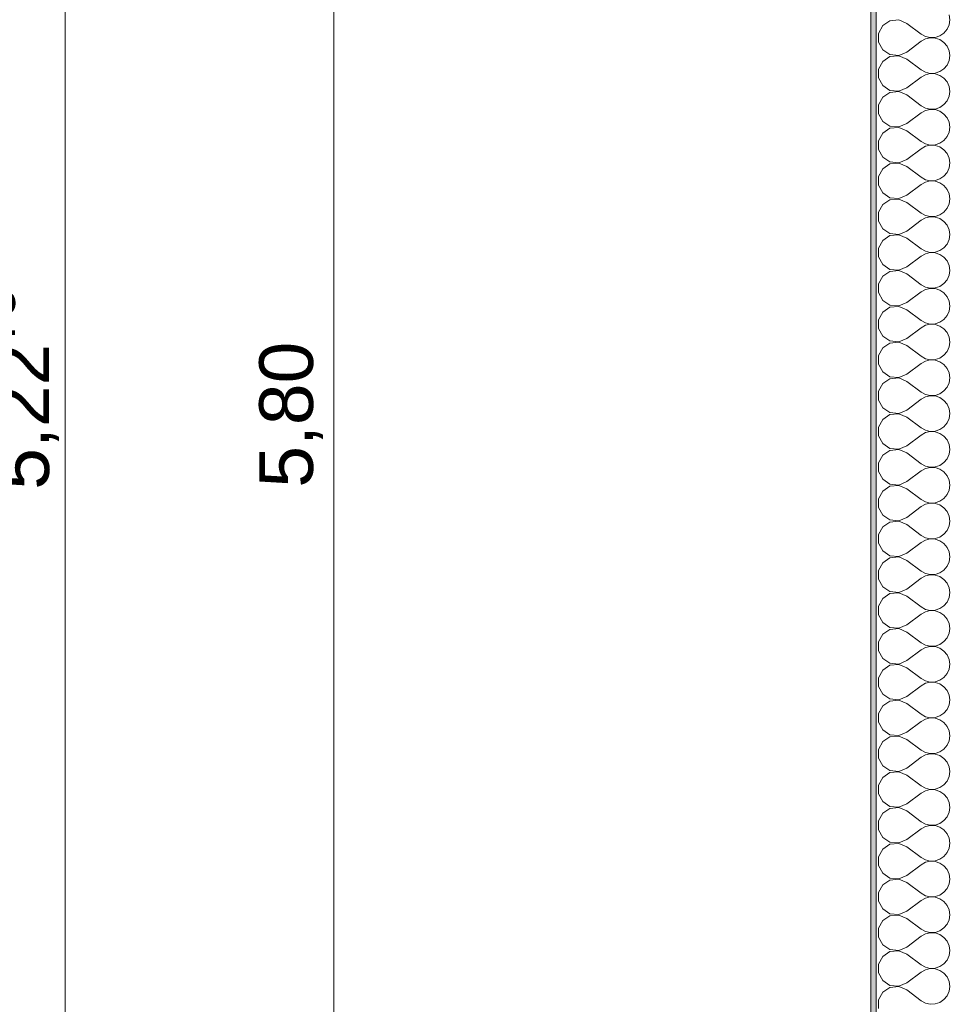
# Model space of a CAD drawing. Header units: metres. Extents: x -4 to 100, y -11 to 17.
# Tile 78 of 256: x -1.76 to -0.02, y 9.7 to 11.53. Entities that reach past the tile are written whole.
import ezdxf

# ---------------------------------------------------------------- set-up
doc = ezdxf.new("R2010")
doc.units = ezdxf.units.M
doc.header["$MEASUREMENT"] = 0
doc.layers.add('152 - Bemaßung_ Beschriftung.Ausbau', color=7, linetype='Continuous')
doc.layers.add('604 - Struktur.Wand Aussen', color=7, linetype='Continuous')
doc.styles.add('ERSTELLTER_STIL_2', font='txt')
doc.dimstyles.new('ERSTELLTER_STIL__3', dxfattribs={"dimtxt": 0.1, "dimasz": 0.0532, "dimexe": 0.18, "dimexo": 0.0625, "dimgap": 0, "dimtad": 1, "dimzin": 0, "dimdsep": 46, "dimtxsty": 'ERSTELLTER_STIL_2', "dimblk": 'ARROWHEAD_2', "dimblk1": 'ARROWHEAD_2', "dimblk2": 'ARROWHEAD_2', "dimcen": 0.09, "dimse1": 1, "dimse2": 1, "dimclrd": 7, "dimclre": 7, "dimclrt": 7, "dimazin": 0, "dimtfac": 1, "dimtdec": 4, "dimtmove": 0, "dimatfit": 3, "dimfxl": 1, "dimtolj": 1, "dimtzin": 0, "dimarcsym": 0})
doc.dimstyles.new('ERSTELLTER_STIL__4', dxfattribs={"dimtxt": 0.1, "dimasz": 0.0532, "dimexe": 0.18, "dimexo": 0.0625, "dimgap": 0, "dimtad": 1, "dimzin": 0, "dimdsep": 46, "dimtxsty": 'ERSTELLTER_STIL_2', "dimblk": 'ARROWHEAD_2', "dimblk1": 'ARROWHEAD_2', "dimblk2": 'ARROWHEAD_2', "dimcen": 0.09, "dimse1": 1, "dimse2": 1, "dimclrd": 7, "dimclre": 7, "dimclrt": 7, "dimazin": 0, "dimtfac": 1, "dimtdec": 4, "dimtmove": 2, "dimatfit": 3, "dimfxl": 1, "dimtolj": 1, "dimtzin": 0, "dimarcsym": 0})

# ---------------------------------------------------------------- blocks, each defined once
blk = doc.blocks.new('*X58')
at = {"layer": '604 - Struktur.Wand Aussen', "color": 7, "linetype": 'Continuous', "lineweight": 5}
for p, q in [((-0.1233, 11.533), (-0.1395, 11.5314)), ((-0.1083, 11.5267), (-0.1233, 11.533)), ((-0.0283, 11.5333), (-0.0296, 11.5424)), ((-0.0296, 11.5242), (-0.0283, 11.5333)), ((-0.153, 11.5224), (-0.1607, 11.5081)), ((-0.1395, 11.5314), (-0.153, 11.5224)), ((-0.1083, 11.5267), (-0.0817, 11.5067)), ((-0.0392, 11.5087), (-0.0333, 11.5158)), ((-0.0333, 11.5158), (-0.0296, 11.5242)), ((-0.1607, 11.5081), (-0.1607, 11.4919)), ((-0.0817, 11.5067), (-0.0736, 11.5022)), ((-0.0736, 11.4978), (-0.0817, 11.4933)), ((-0.0736, 11.5022), (-0.0647, 11.5001)), ((-0.0647, 11.4999), (-0.0736, 11.4978)), ((-0.0647, 11.5001), (-0.0555, 11.5006)), ((-0.0555, 11.4994), (-0.0647, 11.4999)), ((-0.0555, 11.5006), (-0.0468, 11.5035)), ((-0.0468, 11.4965), (-0.0555, 11.4994)), ((-0.0468, 11.5035), (-0.0392, 11.5087)), ((-0.0392, 11.4913), (-0.0468, 11.4965)), ((-0.1607, 11.4919), (-0.153, 11.4776)), ((-0.1083, 11.4733), (-0.0817, 11.4933)), ((-0.0333, 11.4842), (-0.0392, 11.4913)), ((-0.0296, 11.4758), (-0.0333, 11.4842)), ((-0.153, 11.4776), (-0.1395, 11.4686)), ((-0.1395, 11.4648), (-0.153, 11.4558)), ((-0.1395, 11.4686), (-0.1233, 11.467)), ((-0.1233, 11.4663), (-0.1395, 11.4648)), ((-0.1233, 11.467), (-0.1083, 11.4733)), ((-0.1083, 11.46), (-0.1233, 11.4663)), ((-0.1083, 11.46), (-0.0817, 11.44)), ((-0.0283, 11.4667), (-0.0296, 11.4758)), ((-0.0296, 11.4576), (-0.0283, 11.4667)), ((-0.153, 11.4558), (-0.1607, 11.4415)), ((-0.1607, 11.4415), (-0.1607, 11.4252)), ((-0.0468, 11.4369), (-0.0392, 11.4421)), ((-0.0392, 11.4421), (-0.0333, 11.4491)), ((-0.0333, 11.4491), (-0.0296, 11.4576)), ((-0.1607, 11.4252), (-0.153, 11.4109)), ((-0.1083, 11.4067), (-0.0817, 11.4267)), ((-0.0817, 11.44), (-0.0736, 11.4355)), ((-0.0736, 11.4311), (-0.0817, 11.4267)), ((-0.0736, 11.4355), (-0.0647, 11.4335)), ((-0.0647, 11.4332), (-0.0736, 11.4311)), ((-0.0647, 11.4335), (-0.0555, 11.4339)), ((-0.0555, 11.4328), (-0.0647, 11.4332)), ((-0.0555, 11.4339), (-0.0468, 11.4369)), ((-0.0468, 11.4298), (-0.0555, 11.4328)), ((-0.0392, 11.4246), (-0.0468, 11.4298)), ((-0.0333, 11.4175), (-0.0392, 11.4246)), ((-0.153, 11.4109), (-0.1395, 11.4019)), ((-0.1233, 11.4004), (-0.1083, 11.4067)), ((-0.0296, 11.4091), (-0.0333, 11.4175)), ((-0.0283, 11.4), (-0.0296, 11.4091)), ((-0.153, 11.3891), (-0.1607, 11.3748)), ((-0.1395, 11.3981), (-0.153, 11.3891)), ((-0.1395, 11.4019), (-0.1233, 11.4004)), ((-0.1233, 11.3996), (-0.1395, 11.3981)), ((-0.1083, 11.3933), (-0.1233, 11.3996)), ((-0.1083, 11.3933), (-0.0817, 11.3733)), ((-0.0333, 11.3825), (-0.0296, 11.3909)), ((-0.0296, 11.3909), (-0.0283, 11.4)), ((-0.1607, 11.3748), (-0.1607, 11.3585)), ((-0.0817, 11.3733), (-0.0736, 11.3689)), ((-0.0736, 11.3689), (-0.0647, 11.3668)), ((-0.0555, 11.3672), (-0.0468, 11.3702)), ((-0.0468, 11.3702), (-0.0392, 11.3754)), ((-0.0392, 11.3754), (-0.0333, 11.3825)), ((-0.1607, 11.3585), (-0.153, 11.3442)), ((-0.1083, 11.34), (-0.0817, 11.36)), ((-0.0736, 11.3645), (-0.0817, 11.36)), ((-0.0647, 11.3665), (-0.0736, 11.3645)), ((-0.0647, 11.3668), (-0.0555, 11.3672)), ((-0.0555, 11.3661), (-0.0647, 11.3665)), ((-0.0468, 11.3631), (-0.0555, 11.3661)), ((-0.0392, 11.3579), (-0.0468, 11.3631)), ((-0.0333, 11.3509), (-0.0392, 11.3579)), ((-0.0296, 11.3424), (-0.0333, 11.3509)), ((-0.153, 11.3442), (-0.1395, 11.3352)), ((-0.1395, 11.3314), (-0.153, 11.3224)), ((-0.1395, 11.3352), (-0.1233, 11.3337)), ((-0.1233, 11.333), (-0.1395, 11.3314)), ((-0.1233, 11.3337), (-0.1083, 11.34)), ((-0.1083, 11.3267), (-0.1233, 11.333)), ((-0.0283, 11.3333), (-0.0296, 11.3424)), ((-0.0296, 11.3242), (-0.0283, 11.3333)), ((-0.153, 11.3224), (-0.1607, 11.3081)), ((-0.1083, 11.3267), (-0.0817, 11.3067)), ((-0.0392, 11.3087), (-0.0333, 11.3158)), ((-0.0333, 11.3158), (-0.0296, 11.3242)), ((-0.1607, 11.3081), (-0.1607, 11.2919)), ((-0.0817, 11.3067), (-0.0736, 11.3022)), ((-0.0736, 11.2978), (-0.0817, 11.2933)), ((-0.0736, 11.3022), (-0.0647, 11.3001)), ((-0.0647, 11.2999), (-0.0736, 11.2978)), ((-0.0647, 11.3001), (-0.0555, 11.3006)), ((-0.0555, 11.2994), (-0.0647, 11.2999)), ((-0.0555, 11.3006), (-0.0468, 11.3035)), ((-0.0468, 11.2965), (-0.0555, 11.2994)), ((-0.0468, 11.3035), (-0.0392, 11.3087)), ((-0.0392, 11.2913), (-0.0468, 11.2965)), ((-0.1607, 11.2919), (-0.153, 11.2776)), ((-0.153, 11.2776), (-0.1395, 11.2686)), ((-0.1083, 11.2733), (-0.0817, 11.2933)), ((-0.0333, 11.2842), (-0.0392, 11.2913)), ((-0.0296, 11.2758), (-0.0333, 11.2842)), ((-0.1395, 11.2648), (-0.153, 11.2558)), ((-0.1395, 11.2686), (-0.1233, 11.267)), ((-0.1233, 11.2663), (-0.1395, 11.2648)), ((-0.1233, 11.267), (-0.1083, 11.2733)), ((-0.1083, 11.26), (-0.1233, 11.2663)), ((-0.1083, 11.26), (-0.0817, 11.24)), ((-0.0283, 11.2667), (-0.0296, 11.2758)), ((-0.0296, 11.2576), (-0.0283, 11.2667)), ((-0.153, 11.2558), (-0.1607, 11.2415)), ((-0.1607, 11.2415), (-0.1607, 11.2252)), ((-0.0817, 11.24), (-0.0736, 11.2355)), ((-0.0468, 11.2369), (-0.0392, 11.2421)), ((-0.0392, 11.2421), (-0.0333, 11.2491)), ((-0.0333, 11.2491), (-0.0296, 11.2576)), ((-0.1607, 11.2252), (-0.153, 11.2109)), ((-0.1083, 11.2067), (-0.0817, 11.2267)), ((-0.0736, 11.2311), (-0.0817, 11.2267)), ((-0.0736, 11.2355), (-0.0647, 11.2335)), ((-0.0647, 11.2332), (-0.0736, 11.2311)), ((-0.0647, 11.2335), (-0.0555, 11.2339)), ((-0.0555, 11.2328), (-0.0647, 11.2332)), ((-0.0555, 11.2339), (-0.0468, 11.2369)), ((-0.0468, 11.2298), (-0.0555, 11.2328)), ((-0.0392, 11.2246), (-0.0468, 11.2298)), ((-0.0333, 11.2175), (-0.0392, 11.2246)), ((-0.153, 11.2109), (-0.1395, 11.2019)), ((-0.1233, 11.2004), (-0.1083, 11.2067)), ((-0.0296, 11.2091), (-0.0333, 11.2175)), ((-0.0283, 11.2), (-0.0296, 11.2091)), ((-0.153, 11.1891), (-0.1607, 11.1748)), ((-0.1395, 11.1981), (-0.153, 11.1891)), ((-0.1395, 11.2019), (-0.1233, 11.2004)), ((-0.1233, 11.1996), (-0.1395, 11.1981)), ((-0.1083, 11.1933), (-0.1233, 11.1996)), ((-0.1083, 11.1933), (-0.0817, 11.1733)), ((-0.0333, 11.1825), (-0.0296, 11.1909)), ((-0.0296, 11.1909), (-0.0283, 11.2)), ((-0.1607, 11.1748), (-0.1607, 11.1585)), ((-0.0817, 11.1733), (-0.0736, 11.1689)), ((-0.0736, 11.1689), (-0.0647, 11.1668)), ((-0.0647, 11.1665), (-0.0736, 11.1645)), ((-0.0647, 11.1668), (-0.0555, 11.1672)), ((-0.0555, 11.1661), (-0.0647, 11.1665)), ((-0.0555, 11.1672), (-0.0468, 11.1702)), ((-0.0468, 11.1702), (-0.0392, 11.1754)), ((-0.0392, 11.1754), (-0.0333, 11.1825)), ((-0.1607, 11.1585), (-0.153, 11.1442)), ((-0.1083, 11.14), (-0.0817, 11.16)), ((-0.0736, 11.1645), (-0.0817, 11.16)), ((-0.0468, 11.1631), (-0.0555, 11.1661)), ((-0.0392, 11.1579), (-0.0468, 11.1631)), ((-0.0333, 11.1509), (-0.0392, 11.1579)), ((-0.0296, 11.1424), (-0.0333, 11.1509)), ((-0.153, 11.1442), (-0.1395, 11.1352)), ((-0.1395, 11.1314), (-0.153, 11.1224)), ((-0.1395, 11.1352), (-0.1233, 11.1337)), ((-0.1233, 11.133), (-0.1395, 11.1314)), ((-0.1233, 11.1337), (-0.1083, 11.14)), ((-0.1083, 11.1267), (-0.1233, 11.133)), ((-0.0283, 11.1333), (-0.0296, 11.1424)), ((-0.0296, 11.1242), (-0.0283, 11.1333)), ((-0.153, 11.1224), (-0.1607, 11.1081)), ((-0.1083, 11.1267), (-0.0817, 11.1067)), ((-0.0392, 11.1087), (-0.0333, 11.1158)), ((-0.0333, 11.1158), (-0.0296, 11.1242)), ((-0.1607, 11.1081), (-0.1607, 11.0919)), ((-0.1083, 11.0733), (-0.0817, 11.0933)), ((-0.0817, 11.1067), (-0.0736, 11.1022)), ((-0.0736, 11.0978), (-0.0817, 11.0933)), ((-0.0736, 11.1022), (-0.0647, 11.1001)), ((-0.0647, 11.0999), (-0.0736, 11.0978)), ((-0.0647, 11.1001), (-0.0555, 11.1006)), ((-0.0555, 11.0994), (-0.0647, 11.0999)), ((-0.0555, 11.1006), (-0.0468, 11.1035)), ((-0.0468, 11.0965), (-0.0555, 11.0994)), ((-0.0468, 11.1035), (-0.0392, 11.1087)), ((-0.0392, 11.0913), (-0.0468, 11.0965)), ((-0.1607, 11.0919), (-0.153, 11.0776)), ((-0.153, 11.0776), (-0.1395, 11.0686)), ((-0.0333, 11.0842), (-0.0392, 11.0913)), ((-0.0296, 11.0758), (-0.0333, 11.0842)), ((-0.0283, 11.0667), (-0.0296, 11.0758)), ((-0.1395, 11.0648), (-0.153, 11.0558)), ((-0.1395, 11.0686), (-0.1233, 11.067)), ((-0.1233, 11.0663), (-0.1395, 11.0648)), ((-0.1233, 11.067), (-0.1083, 11.0733)), ((-0.1083, 11.06), (-0.1233, 11.0663)), ((-0.1083, 11.06), (-0.0817, 11.04)), ((-0.0333, 11.0491), (-0.0296, 11.0576)), ((-0.0296, 11.0576), (-0.0283, 11.0667)), ((-0.153, 11.0558), (-0.1607, 11.0415)), ((-0.1607, 11.0415), (-0.1607, 11.0252)), ((-0.0817, 11.04), (-0.0736, 11.0355)), ((-0.0468, 11.0369), (-0.0392, 11.0421)), ((-0.0392, 11.0421), (-0.0333, 11.0491)), ((-0.1607, 11.0252), (-0.153, 11.0109)), ((-0.1083, 11.0067), (-0.0817, 11.0267)), ((-0.0736, 11.0311), (-0.0817, 11.0267)), ((-0.0736, 11.0355), (-0.0647, 11.0335)), ((-0.0647, 11.0332), (-0.0736, 11.0311)), ((-0.0647, 11.0335), (-0.0555, 11.0339)), ((-0.0555, 11.0328), (-0.0647, 11.0332)), ((-0.0555, 11.0339), (-0.0468, 11.0369)), ((-0.0468, 11.0298), (-0.0555, 11.0328)), ((-0.0392, 11.0246), (-0.0468, 11.0298)), ((-0.0333, 11.0175), (-0.0392, 11.0246)), ((-0.153, 11.0109), (-0.1395, 11.0019)), ((-0.1395, 11.0019), (-0.1233, 11.0004)), ((-0.1233, 11.0004), (-0.1083, 11.0067)), ((-0.0296, 11.0091), (-0.0333, 11.0175)), ((-0.0283, 11), (-0.0296, 11.0091)), ((-0.153, 10.9891), (-0.1607, 10.9748)), ((-0.1395, 10.9981), (-0.153, 10.9891)), ((-0.1233, 10.9996), (-0.1395, 10.9981)), ((-0.1083, 10.9933), (-0.1233, 10.9996)), ((-0.1083, 10.9933), (-0.0817, 10.9733)), ((-0.0333, 10.9825), (-0.0296, 10.9909)), ((-0.0296, 10.9909), (-0.0283, 11)), ((-0.1607, 10.9748), (-0.1607, 10.9585)), ((-0.0817, 10.9733), (-0.0736, 10.9689)), ((-0.0736, 10.9689), (-0.0647, 10.9668)), ((-0.0647, 10.9665), (-0.0736, 10.9645)), ((-0.0647, 10.9668), (-0.0555, 10.9672)), ((-0.0555, 10.9661), (-0.0647, 10.9665)), ((-0.0555, 10.9672), (-0.0468, 10.9702)), ((-0.0468, 10.9631), (-0.0555, 10.9661)), ((-0.0468, 10.9702), (-0.0392, 10.9754)), ((-0.0392, 10.9754), (-0.0333, 10.9825)), ((-0.1607, 10.9585), (-0.153, 10.9442)), ((-0.1083, 10.94), (-0.0817, 10.96)), ((-0.0736, 10.9645), (-0.0817, 10.96)), ((-0.0392, 10.9579), (-0.0468, 10.9631)), ((-0.0333, 10.9509), (-0.0392, 10.9579)), ((-0.0296, 10.9424), (-0.0333, 10.9509)), ((-0.153, 10.9442), (-0.1395, 10.9352)), ((-0.1395, 10.9314), (-0.153, 10.9224)), ((-0.1395, 10.9352), (-0.1233, 10.9337)), ((-0.1233, 10.933), (-0.1395, 10.9314)), ((-0.1233, 10.9337), (-0.1083, 10.94)), ((-0.1083, 10.9267), (-0.1233, 10.933)), ((-0.0283, 10.9333), (-0.0296, 10.9424)), ((-0.0296, 10.9242), (-0.0283, 10.9333)), ((-0.153, 10.9224), (-0.1607, 10.9081)), ((-0.1083, 10.9267), (-0.0817, 10.9067)), ((-0.0392, 10.9087), (-0.0333, 10.9158)), ((-0.0333, 10.9158), (-0.0296, 10.9242)), ((-0.1607, 10.9081), (-0.1607, 10.8919)), ((-0.1607, 10.8919), (-0.153, 10.8776)), ((-0.1083, 10.8733), (-0.0817, 10.8933)), ((-0.0817, 10.9067), (-0.0736, 10.9022)), ((-0.0736, 10.8978), (-0.0817, 10.8933)), ((-0.0736, 10.9022), (-0.0647, 10.9001)), ((-0.0647, 10.8999), (-0.0736, 10.8978)), ((-0.0647, 10.9001), (-0.0555, 10.9006)), ((-0.0555, 10.8994), (-0.0647, 10.8999)), ((-0.0555, 10.9006), (-0.0468, 10.9035)), ((-0.0468, 10.8965), (-0.0555, 10.8994)), ((-0.0468, 10.9035), (-0.0392, 10.9087)), ((-0.0392, 10.8913), (-0.0468, 10.8965)), ((-0.0333, 10.8842), (-0.0392, 10.8913)), ((-0.153, 10.8776), (-0.1395, 10.8686)), ((-0.1233, 10.867), (-0.1083, 10.8733)), ((-0.0296, 10.8758), (-0.0333, 10.8842)), ((-0.0283, 10.8667), (-0.0296, 10.8758)), ((-0.153, 10.8558), (-0.1607, 10.8415)), ((-0.1395, 10.8648), (-0.153, 10.8558)), ((-0.1395, 10.8686), (-0.1233, 10.867)), ((-0.1233, 10.8663), (-0.1395, 10.8648)), ((-0.1083, 10.86), (-0.1233, 10.8663)), ((-0.1083, 10.86), (-0.0817, 10.84)), ((-0.0333, 10.8491), (-0.0296, 10.8576)), ((-0.0296, 10.8576), (-0.0283, 10.8667)), ((-0.1607, 10.8415), (-0.1607, 10.8252)), ((-0.0817, 10.84), (-0.0736, 10.8355)), ((-0.0555, 10.8339), (-0.0468, 10.8369)), ((-0.0468, 10.8369), (-0.0392, 10.8421)), ((-0.0392, 10.8421), (-0.0333, 10.8491)), ((-0.1607, 10.8252), (-0.153, 10.8109)), ((-0.1083, 10.8067), (-0.0817, 10.8267)), ((-0.0736, 10.8311), (-0.0817, 10.8267)), ((-0.0736, 10.8355), (-0.0647, 10.8335)), ((-0.0647, 10.8332), (-0.0736, 10.8311)), ((-0.0647, 10.8335), (-0.0555, 10.8339)), ((-0.0555, 10.8328), (-0.0647, 10.8332)), ((-0.0468, 10.8298), (-0.0555, 10.8328)), ((-0.0392, 10.8246), (-0.0468, 10.8298)), ((-0.0333, 10.8175), (-0.0392, 10.8246)), ((-0.153, 10.8109), (-0.1395, 10.8019)), ((-0.1395, 10.8019), (-0.1233, 10.8004)), ((-0.1233, 10.7996), (-0.1395, 10.7981)), ((-0.1233, 10.8004), (-0.1083, 10.8067)), ((-0.1083, 10.7933), (-0.1233, 10.7996)), ((-0.0296, 10.8091), (-0.0333, 10.8175)), ((-0.0283, 10.8), (-0.0296, 10.8091)), ((-0.0296, 10.7909), (-0.0283, 10.8)), ((-0.153, 10.7891), (-0.1607, 10.7748)), ((-0.1395, 10.7981), (-0.153, 10.7891)), ((-0.1083, 10.7933), (-0.0817, 10.7733)), ((-0.0392, 10.7754), (-0.0333, 10.7825)), ((-0.0333, 10.7825), (-0.0296, 10.7909)), ((-0.1607, 10.7748), (-0.1607, 10.7585)), ((-0.0817, 10.7733), (-0.0736, 10.7689)), ((-0.0736, 10.7645), (-0.0817, 10.76)), ((-0.0736, 10.7689), (-0.0647, 10.7668)), ((-0.0647, 10.7665), (-0.0736, 10.7645)), ((-0.0647, 10.7668), (-0.0555, 10.7672)), ((-0.0555, 10.7661), (-0.0647, 10.7665)), ((-0.0555, 10.7672), (-0.0468, 10.7702)), ((-0.0468, 10.7631), (-0.0555, 10.7661)), ((-0.0468, 10.7702), (-0.0392, 10.7754)), ((-0.0392, 10.7579), (-0.0468, 10.7631)), ((-0.1607, 10.7585), (-0.153, 10.7442)), ((-0.1083, 10.74), (-0.0817, 10.76)), ((-0.0333, 10.7509), (-0.0392, 10.7579)), ((-0.0296, 10.7424), (-0.0333, 10.7509)), ((-0.153, 10.7442), (-0.1395, 10.7352)), ((-0.1395, 10.7314), (-0.153, 10.7224)), ((-0.1395, 10.7352), (-0.1233, 10.7337)), ((-0.1233, 10.733), (-0.1395, 10.7314)), ((-0.1233, 10.7337), (-0.1083, 10.74)), ((-0.1083, 10.7267), (-0.1233, 10.733)), ((-0.1083, 10.7267), (-0.0817, 10.7067)), ((-0.0283, 10.7333), (-0.0296, 10.7424)), ((-0.0296, 10.7242), (-0.0283, 10.7333)), ((-0.153, 10.7224), (-0.1607, 10.7081)), ((-0.1607, 10.7081), (-0.1607, 10.6919)), ((-0.0468, 10.7035), (-0.0392, 10.7087)), ((-0.0392, 10.7087), (-0.0333, 10.7158)), ((-0.0333, 10.7158), (-0.0296, 10.7242)), ((-0.1607, 10.6919), (-0.153, 10.6776)), ((-0.1083, 10.6733), (-0.0817, 10.6933)), ((-0.0817, 10.7067), (-0.0736, 10.7022)), ((-0.0736, 10.6978), (-0.0817, 10.6933)), ((-0.0736, 10.7022), (-0.0647, 10.7001)), ((-0.0647, 10.6999), (-0.0736, 10.6978)), ((-0.0647, 10.7001), (-0.0555, 10.7006)), ((-0.0555, 10.6994), (-0.0647, 10.6999)), ((-0.0555, 10.7006), (-0.0468, 10.7035)), ((-0.0468, 10.6965), (-0.0555, 10.6994)), ((-0.0392, 10.6913), (-0.0468, 10.6965)), ((-0.0333, 10.6842), (-0.0392, 10.6913)), ((-0.153, 10.6776), (-0.1395, 10.6686)), ((-0.1233, 10.667), (-0.1083, 10.6733)), ((-0.0296, 10.6758), (-0.0333, 10.6842)), ((-0.0283, 10.6667), (-0.0296, 10.6758)), ((-0.153, 10.6558), (-0.1607, 10.6415)), ((-0.1395, 10.6648), (-0.153, 10.6558)), ((-0.1395, 10.6686), (-0.1233, 10.667)), ((-0.1233, 10.6663), (-0.1395, 10.6648)), ((-0.1083, 10.66), (-0.1233, 10.6663)), ((-0.1083, 10.66), (-0.0817, 10.64)), ((-0.0333, 10.6491), (-0.0296, 10.6576)), ((-0.0296, 10.6576), (-0.0283, 10.6667)), ((-0.1607, 10.6415), (-0.1607, 10.6252)), ((-0.0817, 10.64), (-0.0736, 10.6355)), ((-0.0736, 10.6355), (-0.0647, 10.6335)), ((-0.0555, 10.6339), (-0.0468, 10.6369)), ((-0.0468, 10.6369), (-0.0392, 10.6421)), ((-0.0392, 10.6421), (-0.0333, 10.6491)), ((-0.1607, 10.6252), (-0.153, 10.6109)), ((-0.1083, 10.6067), (-0.0817, 10.6267)), ((-0.0736, 10.6311), (-0.0817, 10.6267)), ((-0.0647, 10.6332), (-0.0736, 10.6311)), ((-0.0647, 10.6335), (-0.0555, 10.6339)), ((-0.0555, 10.6328), (-0.0647, 10.6332)), ((-0.0468, 10.6298), (-0.0555, 10.6328)), ((-0.0392, 10.6246), (-0.0468, 10.6298)), ((-0.0333, 10.6175), (-0.0392, 10.6246)), ((-0.0296, 10.6091), (-0.0333, 10.6175)), ((-0.153, 10.6109), (-0.1395, 10.6019)), ((-0.1395, 10.5981), (-0.153, 10.5891)), ((-0.1395, 10.6019), (-0.1233, 10.6004)), ((-0.1233, 10.5996), (-0.1395, 10.5981)), ((-0.1233, 10.6004), (-0.1083, 10.6067)), ((-0.1083, 10.5933), (-0.1233, 10.5996)), ((-0.0283, 10.6), (-0.0296, 10.6091)), ((-0.0296, 10.5909), (-0.0283, 10.6)), ((-0.153, 10.5891), (-0.1607, 10.5748)), ((-0.1083, 10.5933), (-0.0817, 10.5733)), ((-0.0392, 10.5754), (-0.0333, 10.5825)), ((-0.0333, 10.5825), (-0.0296, 10.5909)), ((-0.1607, 10.5748), (-0.1607, 10.5585)), ((-0.0817, 10.5733), (-0.0736, 10.5689)), ((-0.0736, 10.5645), (-0.0817, 10.56)), ((-0.0736, 10.5689), (-0.0647, 10.5668)), ((-0.0647, 10.5665), (-0.0736, 10.5645)), ((-0.0647, 10.5668), (-0.0555, 10.5672)), ((-0.0555, 10.5661), (-0.0647, 10.5665)), ((-0.0555, 10.5672), (-0.0468, 10.5702)), ((-0.0468, 10.5631), (-0.0555, 10.5661)), ((-0.0468, 10.5702), (-0.0392, 10.5754)), ((-0.0392, 10.5579), (-0.0468, 10.5631)), ((-0.1607, 10.5585), (-0.153, 10.5442)), ((-0.153, 10.5442), (-0.1395, 10.5352)), ((-0.1083, 10.54), (-0.0817, 10.56)), ((-0.0333, 10.5509), (-0.0392, 10.5579)), ((-0.0296, 10.5424), (-0.0333, 10.5509)), ((-0.1395, 10.5314), (-0.153, 10.5224)), ((-0.1395, 10.5352), (-0.1233, 10.5337)), ((-0.1233, 10.533), (-0.1395, 10.5314)), ((-0.1233, 10.5337), (-0.1083, 10.54)), ((-0.1083, 10.5267), (-0.1233, 10.533)), ((-0.1083, 10.5267), (-0.0817, 10.5067)), ((-0.0283, 10.5333), (-0.0296, 10.5424)), ((-0.0296, 10.5242), (-0.0283, 10.5333)), ((-0.153, 10.5224), (-0.1607, 10.5081)), ((-0.1607, 10.5081), (-0.1607, 10.4919)), ((-0.0817, 10.5067), (-0.0736, 10.5022)), ((-0.0468, 10.5035), (-0.0392, 10.5087)), ((-0.0392, 10.5087), (-0.0333, 10.5158)), ((-0.0333, 10.5158), (-0.0296, 10.5242)), ((-0.1607, 10.4919), (-0.153, 10.4776)), ((-0.1083, 10.4733), (-0.0817, 10.4933)), ((-0.0736, 10.4978), (-0.0817, 10.4933)), ((-0.0736, 10.5022), (-0.0647, 10.5001)), ((-0.0647, 10.4999), (-0.0736, 10.4978)), ((-0.0647, 10.5001), (-0.0555, 10.5006)), ((-0.0555, 10.4994), (-0.0647, 10.4999)), ((-0.0555, 10.5006), (-0.0468, 10.5035)), ((-0.0468, 10.4965), (-0.0555, 10.4994)), ((-0.0392, 10.4913), (-0.0468, 10.4965)), ((-0.0333, 10.4842), (-0.0392, 10.4913)), ((-0.153, 10.4776), (-0.1395, 10.4686)), ((-0.1233, 10.467), (-0.1083, 10.4733)), ((-0.0296, 10.4758), (-0.0333, 10.4842)), ((-0.0283, 10.4667), (-0.0296, 10.4758)), ((-0.153, 10.4558), (-0.1607, 10.4415)), ((-0.1395, 10.4648), (-0.153, 10.4558)), ((-0.1395, 10.4686), (-0.1233, 10.467)), ((-0.1233, 10.4663), (-0.1395, 10.4648)), ((-0.1083, 10.46), (-0.1233, 10.4663)), ((-0.1083, 10.46), (-0.0817, 10.44)), ((-0.0333, 10.4491), (-0.0296, 10.4576)), ((-0.0296, 10.4576), (-0.0283, 10.4667)), ((-0.1607, 10.4415), (-0.1607, 10.4252)), ((-0.0817, 10.44), (-0.0736, 10.4355)), ((-0.0736, 10.4355), (-0.0647, 10.4335)), ((-0.0647, 10.4332), (-0.0736, 10.4311)), ((-0.0647, 10.4335), (-0.0555, 10.4339)), ((-0.0555, 10.4328), (-0.0647, 10.4332)), ((-0.0555, 10.4339), (-0.0468, 10.4369)), ((-0.0468, 10.4298), (-0.0555, 10.4328)), ((-0.0468, 10.4369), (-0.0392, 10.4421)), ((-0.0392, 10.4421), (-0.0333, 10.4491)), ((-0.1607, 10.4252), (-0.153, 10.4109)), ((-0.1083, 10.4067), (-0.0817, 10.4267)), ((-0.0736, 10.4311), (-0.0817, 10.4267)), ((-0.0392, 10.4246), (-0.0468, 10.4298)), ((-0.0333, 10.4175), (-0.0392, 10.4246)), ((-0.0296, 10.4091), (-0.0333, 10.4175)), ((-0.153, 10.4109), (-0.1395, 10.4019)), ((-0.1395, 10.3981), (-0.153, 10.3891)), ((-0.1395, 10.4019), (-0.1233, 10.4004)), ((-0.1233, 10.3996), (-0.1395, 10.3981)), ((-0.1233, 10.4004), (-0.1083, 10.4067)), ((-0.1083, 10.3933), (-0.1233, 10.3996)), ((-0.0283, 10.4), (-0.0296, 10.4091)), ((-0.0296, 10.3909), (-0.0283, 10.4)), ((-0.153, 10.3891), (-0.1607, 10.3748)), ((-0.1083, 10.3933), (-0.0817, 10.3733)), ((-0.0392, 10.3754), (-0.0333, 10.3825)), ((-0.0333, 10.3825), (-0.0296, 10.3909)), ((-0.1607, 10.3748), (-0.1607, 10.3585)), ((-0.1083, 10.34), (-0.0817, 10.36)), ((-0.0817, 10.3733), (-0.0736, 10.3689)), ((-0.0736, 10.3645), (-0.0817, 10.36)), ((-0.0736, 10.3689), (-0.0647, 10.3668)), ((-0.0647, 10.3665), (-0.0736, 10.3645)), ((-0.0647, 10.3668), (-0.0555, 10.3672)), ((-0.0555, 10.3661), (-0.0647, 10.3665)), ((-0.0555, 10.3672), (-0.0468, 10.3702)), ((-0.0468, 10.3631), (-0.0555, 10.3661)), ((-0.0468, 10.3702), (-0.0392, 10.3754)), ((-0.0392, 10.3579), (-0.0468, 10.3631)), ((-0.1607, 10.3585), (-0.153, 10.3442)), ((-0.153, 10.3442), (-0.1395, 10.3352)), ((-0.0333, 10.3509), (-0.0392, 10.3579)), ((-0.0296, 10.3424), (-0.0333, 10.3509)), ((-0.0283, 10.3333), (-0.0296, 10.3424)), ((-0.1395, 10.3314), (-0.153, 10.3224)), ((-0.1395, 10.3352), (-0.1233, 10.3337)), ((-0.1233, 10.333), (-0.1395, 10.3314)), ((-0.1233, 10.3337), (-0.1083, 10.34)), ((-0.1083, 10.3267), (-0.1233, 10.333)), ((-0.1083, 10.3267), (-0.0817, 10.3067)), ((-0.0333, 10.3158), (-0.0296, 10.3242)), ((-0.0296, 10.3242), (-0.0283, 10.3333)), ((-0.153, 10.3224), (-0.1607, 10.3081)), ((-0.1607, 10.3081), (-0.1607, 10.2919)), ((-0.0817, 10.3067), (-0.0736, 10.3022)), ((-0.0468, 10.3035), (-0.0392, 10.3087)), ((-0.0392, 10.3087), (-0.0333, 10.3158)), ((-0.1607, 10.2919), (-0.153, 10.2776)), ((-0.1083, 10.2733), (-0.0817, 10.2933)), ((-0.0736, 10.2978), (-0.0817, 10.2933)), ((-0.0736, 10.3022), (-0.0647, 10.3001)), ((-0.0647, 10.2999), (-0.0736, 10.2978)), ((-0.0647, 10.3001), (-0.0555, 10.3006)), ((-0.0555, 10.2994), (-0.0647, 10.2999)), ((-0.0555, 10.3006), (-0.0468, 10.3035)), ((-0.0468, 10.2965), (-0.0555, 10.2994)), ((-0.0392, 10.2913), (-0.0468, 10.2965)), ((-0.0333, 10.2842), (-0.0392, 10.2913)), ((-0.153, 10.2776), (-0.1395, 10.2686)), ((-0.1395, 10.2686), (-0.1233, 10.267)), ((-0.1233, 10.267), (-0.1083, 10.2733)), ((-0.0296, 10.2758), (-0.0333, 10.2842)), ((-0.0283, 10.2667), (-0.0296, 10.2758)), ((-0.153, 10.2558), (-0.1607, 10.2415)), ((-0.1395, 10.2648), (-0.153, 10.2558)), ((-0.1233, 10.2663), (-0.1395, 10.2648)), ((-0.1083, 10.26), (-0.1233, 10.2663)), ((-0.1083, 10.26), (-0.0817, 10.24)), ((-0.0333, 10.2491), (-0.0296, 10.2576)), ((-0.0296, 10.2576), (-0.0283, 10.2667)), ((-0.1607, 10.2415), (-0.1607, 10.2252)), ((-0.0817, 10.24), (-0.0736, 10.2355)), ((-0.0736, 10.2311), (-0.0817, 10.2267)), ((-0.0736, 10.2355), (-0.0647, 10.2335)), ((-0.0647, 10.2332), (-0.0736, 10.2311)), ((-0.0647, 10.2335), (-0.0555, 10.2339)), ((-0.0555, 10.2328), (-0.0647, 10.2332)), ((-0.0555, 10.2339), (-0.0468, 10.2369)), ((-0.0468, 10.2298), (-0.0555, 10.2328)), ((-0.0468, 10.2369), (-0.0392, 10.2421)), ((-0.0392, 10.2421), (-0.0333, 10.2491)), ((-0.1607, 10.2252), (-0.153, 10.2109)), ((-0.1083, 10.2067), (-0.0817, 10.2267)), ((-0.0392, 10.2246), (-0.0468, 10.2298)), ((-0.0333, 10.2175), (-0.0392, 10.2246)), ((-0.0296, 10.2091), (-0.0333, 10.2175)), ((-0.153, 10.2109), (-0.1395, 10.2019)), ((-0.1395, 10.1981), (-0.153, 10.1891)), ((-0.1395, 10.2019), (-0.1233, 10.2004)), ((-0.1233, 10.1996), (-0.1395, 10.1981)), ((-0.1233, 10.2004), (-0.1083, 10.2067)), ((-0.1083, 10.1933), (-0.1233, 10.1996)), ((-0.0283, 10.2), (-0.0296, 10.2091)), ((-0.0296, 10.1909), (-0.0283, 10.2)), ((-0.153, 10.1891), (-0.1607, 10.1748)), ((-0.1083, 10.1933), (-0.0817, 10.1733)), ((-0.0392, 10.1754), (-0.0333, 10.1825)), ((-0.0333, 10.1825), (-0.0296, 10.1909)), ((-0.1607, 10.1748), (-0.1607, 10.1585)), ((-0.1607, 10.1585), (-0.153, 10.1442)), ((-0.1083, 10.14), (-0.0817, 10.16)), ((-0.0817, 10.1733), (-0.0736, 10.1689)), ((-0.0736, 10.1645), (-0.0817, 10.16)), ((-0.0736, 10.1689), (-0.0647, 10.1668)), ((-0.0647, 10.1665), (-0.0736, 10.1645)), ((-0.0647, 10.1668), (-0.0555, 10.1672)), ((-0.0555, 10.1661), (-0.0647, 10.1665)), ((-0.0555, 10.1672), (-0.0468, 10.1702)), ((-0.0468, 10.1631), (-0.0555, 10.1661)), ((-0.0468, 10.1702), (-0.0392, 10.1754)), ((-0.0392, 10.1579), (-0.0468, 10.1631)), ((-0.0333, 10.1509), (-0.0392, 10.1579)), ((-0.153, 10.1442), (-0.1395, 10.1352)), ((-0.1233, 10.1337), (-0.1083, 10.14)), ((-0.0296, 10.1424), (-0.0333, 10.1509)), ((-0.0283, 10.1333), (-0.0296, 10.1424)), ((-0.153, 10.1224), (-0.1607, 10.1081)), ((-0.1395, 10.1314), (-0.153, 10.1224)), ((-0.1395, 10.1352), (-0.1233, 10.1337)), ((-0.1233, 10.133), (-0.1395, 10.1314)), ((-0.1083, 10.1267), (-0.1233, 10.133)), ((-0.1083, 10.1267), (-0.0817, 10.1067)), ((-0.0333, 10.1158), (-0.0296, 10.1242)), ((-0.0296, 10.1242), (-0.0283, 10.1333)), ((-0.1607, 10.1081), (-0.1607, 10.0919)), ((-0.0817, 10.1067), (-0.0736, 10.1022)), ((-0.0555, 10.1006), (-0.0468, 10.1035)), ((-0.0468, 10.1035), (-0.0392, 10.1087)), ((-0.0392, 10.1087), (-0.0333, 10.1158)), ((-0.1607, 10.0919), (-0.153, 10.0776)), ((-0.1083, 10.0733), (-0.0817, 10.0933)), ((-0.0736, 10.0978), (-0.0817, 10.0933)), ((-0.0736, 10.1022), (-0.0647, 10.1001)), ((-0.0647, 10.0999), (-0.0736, 10.0978)), ((-0.0647, 10.1001), (-0.0555, 10.1006)), ((-0.0555, 10.0994), (-0.0647, 10.0999)), ((-0.0468, 10.0965), (-0.0555, 10.0994)), ((-0.0392, 10.0913), (-0.0468, 10.0965)), ((-0.0333, 10.0842), (-0.0392, 10.0913)), ((-0.153, 10.0776), (-0.1395, 10.0686)), ((-0.1395, 10.0686), (-0.1233, 10.067)), ((-0.1233, 10.0663), (-0.1395, 10.0648)), ((-0.1233, 10.067), (-0.1083, 10.0733)), ((-0.1083, 10.06), (-0.1233, 10.0663)), ((-0.0296, 10.0758), (-0.0333, 10.0842)), ((-0.0283, 10.0667), (-0.0296, 10.0758)), ((-0.0296, 10.0576), (-0.0283, 10.0667)), ((-0.153, 10.0558), (-0.1607, 10.0415)), ((-0.1395, 10.0648), (-0.153, 10.0558)), ((-0.1083, 10.06), (-0.0817, 10.04)), ((-0.0392, 10.0421), (-0.0333, 10.0491)), ((-0.0333, 10.0491), (-0.0296, 10.0576)), ((-0.1607, 10.0415), (-0.1607, 10.0252)), ((-0.0817, 10.04), (-0.0736, 10.0355)), ((-0.0736, 10.0311), (-0.0817, 10.0267)), ((-0.0736, 10.0355), (-0.0647, 10.0335)), ((-0.0647, 10.0332), (-0.0736, 10.0311)), ((-0.0647, 10.0335), (-0.0555, 10.0339)), ((-0.0555, 10.0328), (-0.0647, 10.0332)), ((-0.0555, 10.0339), (-0.0468, 10.0369)), ((-0.0468, 10.0298), (-0.0555, 10.0328)), ((-0.0468, 10.0369), (-0.0392, 10.0421)), ((-0.0392, 10.0246), (-0.0468, 10.0298)), ((-0.1607, 10.0252), (-0.153, 10.0109)), ((-0.1083, 10.0067), (-0.0817, 10.0267)), ((-0.0333, 10.0175), (-0.0392, 10.0246)), ((-0.0296, 10.0091), (-0.0333, 10.0175)), ((-0.153, 10.0109), (-0.1395, 10.0019)), ((-0.1395, 9.9981), (-0.153, 9.9891)), ((-0.1395, 10.0019), (-0.1233, 10.0004)), ((-0.1233, 9.9996), (-0.1395, 9.9981)), ((-0.1233, 10.0004), (-0.1083, 10.0067)), ((-0.1083, 9.9933), (-0.1233, 9.9996)), ((-0.1083, 9.9933), (-0.0817, 9.9733)), ((-0.0283, 10), (-0.0296, 10.0091)), ((-0.0296, 9.9909), (-0.0283, 10)), ((-0.153, 9.9891), (-0.1607, 9.9748)), ((-0.1607, 9.9748), (-0.1607, 9.9585)), ((-0.0468, 9.9702), (-0.0392, 9.9754)), ((-0.0392, 9.9754), (-0.0333, 9.9825)), ((-0.0333, 9.9825), (-0.0296, 9.9909)), ((-0.1607, 9.9585), (-0.153, 9.9442)), ((-0.1083, 9.94), (-0.0817, 9.96)), ((-0.0817, 9.9733), (-0.0736, 9.9689)), ((-0.0736, 9.9645), (-0.0817, 9.96)), ((-0.0736, 9.9689), (-0.0647, 9.9668)), ((-0.0647, 9.9665), (-0.0736, 9.9645)), ((-0.0647, 9.9668), (-0.0555, 9.9672)), ((-0.0555, 9.9661), (-0.0647, 9.9665)), ((-0.0555, 9.9672), (-0.0468, 9.9702)), ((-0.0468, 9.9631), (-0.0555, 9.9661)), ((-0.0392, 9.9579), (-0.0468, 9.9631)), ((-0.0333, 9.9509), (-0.0392, 9.9579)), ((-0.153, 9.9442), (-0.1395, 9.9352)), ((-0.1233, 9.9337), (-0.1083, 9.94)), ((-0.0296, 9.9424), (-0.0333, 9.9509)), ((-0.0283, 9.9333), (-0.0296, 9.9424)), ((-0.153, 9.9224), (-0.1607, 9.9081)), ((-0.1395, 9.9314), (-0.153, 9.9224)), ((-0.1395, 9.9352), (-0.1233, 9.9337)), ((-0.1233, 9.933), (-0.1395, 9.9314)), ((-0.1083, 9.9267), (-0.1233, 9.933)), ((-0.1083, 9.9267), (-0.0817, 9.9067)), ((-0.0333, 9.9158), (-0.0296, 9.9242)), ((-0.0296, 9.9242), (-0.0283, 9.9333)), ((-0.1607, 9.9081), (-0.1607, 9.8919)), ((-0.0817, 9.9067), (-0.0736, 9.9022)), ((-0.0736, 9.9022), (-0.0647, 9.9001)), ((-0.0555, 9.9006), (-0.0468, 9.9035)), ((-0.0468, 9.9035), (-0.0392, 9.9087)), ((-0.0392, 9.9087), (-0.0333, 9.9158)), ((-0.1607, 9.8919), (-0.153, 9.8776)), ((-0.1083, 9.8733), (-0.0817, 9.8933)), ((-0.0736, 9.8978), (-0.0817, 9.8933)), ((-0.0647, 9.8999), (-0.0736, 9.8978)), ((-0.0647, 9.9001), (-0.0555, 9.9006)), ((-0.0555, 9.8994), (-0.0647, 9.8999)), ((-0.0468, 9.8965), (-0.0555, 9.8994)), ((-0.0392, 9.8913), (-0.0468, 9.8965)), ((-0.0333, 9.8842), (-0.0392, 9.8913)), ((-0.0296, 9.8758), (-0.0333, 9.8842)), ((-0.153, 9.8776), (-0.1395, 9.8686)), ((-0.1395, 9.8648), (-0.153, 9.8558)), ((-0.1395, 9.8686), (-0.1233, 9.867)), ((-0.1233, 9.8663), (-0.1395, 9.8648)), ((-0.1233, 9.867), (-0.1083, 9.8733)), ((-0.1083, 9.86), (-0.1233, 9.8663)), ((-0.0283, 9.8667), (-0.0296, 9.8758)), ((-0.0296, 9.8576), (-0.0283, 9.8667)), ((-0.153, 9.8558), (-0.1607, 9.8415)), ((-0.1083, 9.86), (-0.0817, 9.84)), ((-0.0392, 9.8421), (-0.0333, 9.8491)), ((-0.0333, 9.8491), (-0.0296, 9.8576)), ((-0.1607, 9.8415), (-0.1607, 9.8252)), ((-0.0817, 9.84), (-0.0736, 9.8355)), ((-0.0736, 9.8311), (-0.0817, 9.8267)), ((-0.0736, 9.8355), (-0.0647, 9.8335)), ((-0.0647, 9.8332), (-0.0736, 9.8311)), ((-0.0647, 9.8335), (-0.0555, 9.8339)), ((-0.0555, 9.8328), (-0.0647, 9.8332)), ((-0.0555, 9.8339), (-0.0468, 9.8369)), ((-0.0468, 9.8298), (-0.0555, 9.8328)), ((-0.0468, 9.8369), (-0.0392, 9.8421)), ((-0.0392, 9.8246), (-0.0468, 9.8298)), ((-0.1607, 9.8252), (-0.153, 9.8109)), ((-0.153, 9.8109), (-0.1395, 9.8019)), ((-0.1083, 9.8067), (-0.0817, 9.8267)), ((-0.0333, 9.8175), (-0.0392, 9.8246)), ((-0.0296, 9.8091), (-0.0333, 9.8175)), ((-0.1395, 9.7981), (-0.153, 9.7891)), ((-0.1395, 9.8019), (-0.1233, 9.8004)), ((-0.1233, 9.7996), (-0.1395, 9.7981)), ((-0.1233, 9.8004), (-0.1083, 9.8067)), ((-0.1083, 9.7933), (-0.1233, 9.7996)), ((-0.1083, 9.7933), (-0.0817, 9.7733)), ((-0.0283, 9.8), (-0.0296, 9.8091)), ((-0.0296, 9.7909), (-0.0283, 9.8)), ((-0.153, 9.7891), (-0.1607, 9.7748)), ((-0.1607, 9.7748), (-0.1607, 9.7585)), ((-0.0817, 9.7733), (-0.0736, 9.7689)), ((-0.0468, 9.7702), (-0.0392, 9.7754)), ((-0.0392, 9.7754), (-0.0333, 9.7825)), ((-0.0333, 9.7825), (-0.0296, 9.7909)), ((-0.1607, 9.7585), (-0.153, 9.7442)), ((-0.1083, 9.74), (-0.0817, 9.76)), ((-0.0736, 9.7645), (-0.0817, 9.76)), ((-0.0736, 9.7689), (-0.0647, 9.7668)), ((-0.0647, 9.7665), (-0.0736, 9.7645)), ((-0.0647, 9.7668), (-0.0555, 9.7672)), ((-0.0555, 9.7661), (-0.0647, 9.7665)), ((-0.0555, 9.7672), (-0.0468, 9.7702)), ((-0.0468, 9.7631), (-0.0555, 9.7661)), ((-0.0392, 9.7579), (-0.0468, 9.7631)), ((-0.0333, 9.7509), (-0.0392, 9.7579)), ((-0.153, 9.7442), (-0.1395, 9.7352)), ((-0.1233, 9.7337), (-0.1083, 9.74)), ((-0.0296, 9.7424), (-0.0333, 9.7509)), ((-0.0283, 9.7333), (-0.0296, 9.7424)), ((-0.153, 9.7224), (-0.1607, 9.7081)), ((-0.1395, 9.7314), (-0.153, 9.7224)), ((-0.1395, 9.7352), (-0.1233, 9.7337)), ((-0.1233, 9.733), (-0.1395, 9.7314)), ((-0.1083, 9.7267), (-0.1233, 9.733)), ((-0.1083, 9.7267), (-0.0817, 9.7067)), ((-0.0333, 9.7158), (-0.0296, 9.7242)), ((-0.0296, 9.7242), (-0.0283, 9.7333)), ((-0.1607, 9.7081), (-0.1607, 9.6919)), ((-0.0817, 9.7067), (-0.0736, 9.7022)), ((-0.0736, 9.7022), (-0.0647, 9.7001)), ((-0.0647, 9.7001), (-0.0555, 9.7006)), ((-0.0555, 9.7006), (-0.0468, 9.7035)), ((-0.0468, 9.7035), (-0.0392, 9.7087)), ((-0.0392, 9.7087), (-0.0333, 9.7158))]:
    blk.add_line(p, q, dxfattribs=at)
blk = doc.blocks.new('*D416')
at = {"layer": '152 - Bemaßung_ Beschriftung.Ausbau', "color": 7, "linetype": 'Continuous', "lineweight": 5}
for p, q in [((-1.21, 13.7152), (-1.14, 13.6748)), ((-1.175, 7.895), (-1.175, 13.695)), ((-1.21, 7.9152), (-1.14, 7.8748)), ((-1.1225, 7.895), (-1.2275, 7.895)), ((-1.175, 6.105), (-1.175, 7.895))]:
    blk.add_line(p, q, dxfattribs=at)
at = {"layer": '152 - Bemaßung_ Beschriftung.Ausbau', "color": 7, "lineweight": 5, "insert": (-1.195, 10.662), "char_height": 0.1, "attachment_point": 7, "rotation": 90, "style": 'ERSTELLTER_STIL_2'}
blk.add_mtext('\\A1;{\\pql;\\fArial|b0|i0|c0|p38;5,80}', dxfattribs=at)
blk = doc.blocks.new('ARROWHEAD_2')
at = {"color": 0, "linetype": 'Continuous', "lineweight": 0}
for p, q in [((-0.378, -0.655), (0.378, 0.655)), ((0, 0), (-1, 0))]:
    blk.add_line(p, q, dxfattribs=at)
blk = doc.blocks.new('*D417')
at = {"layer": '152 - Bemaßung_ Beschriftung.Ausbau', "color": 7, "linetype": 'Continuous', "lineweight": 5}
for p, q in [((-1.14, 13.8248), (-1.21, 13.8652)), ((-1.175, 13.845), (-1.175, 13.8792)), ((-1.1225, 13.845), (-1.2275, 13.845)), ((-1.175, 13.695), (-1.175, 13.845)), ((-1.21, 13.7152), (-1.14, 13.6748)), ((-1.1225, 13.695), (-1.2275, 13.695)), ((-1.175, 7.895), (-1.175, 13.695))]:
    blk.add_line(p, q, dxfattribs=at)
at = {"layer": '152 - Bemaßung_ Beschriftung.Ausbau', "color": 7, "lineweight": 5, "insert": (-1.1845, 13.6977), "char_height": 0.1, "attachment_point": 7, "rotation": 90, "style": 'ERSTELLTER_STIL_2'}
blk.add_mtext('\\A1;{\\pql;\\fArial|b0|i0|c0|p38;15}', dxfattribs=at)
blk = doc.blocks.new('*D424')
at = {"layer": '152 - Bemaßung_ Beschriftung.Ausbau', "color": 7, "linetype": 'Continuous', "lineweight": 5}
for p, q in [((-1.71, 13.4752), (-1.64, 13.4348)), ((-1.675, 8.2275), (-1.675, 13.455)), ((-1.71, 8.2477), (-1.64, 8.2073)), ((-1.6225, 8.2275), (-1.7275, 8.2275)), ((-1.675, 8.0775), (-1.675, 8.2275))]:
    blk.add_line(p, q, dxfattribs=at)
at = {"layer": '152 - Bemaßung_ Beschriftung.Ausbau', "color": 7, "lineweight": 5, "insert": (-1.6756, 10.6581), "char_height": 0.1, "attachment_point": 7, "rotation": 90, "style": 'ERSTELLTER_STIL_2'}
blk.add_mtext('\\A1;{\\pql;\\fArial|b0|i0|c0|p38;5,22\\fArial|b0|i0|c0|p38;\\A1{\\H.66x;\\S75^  ;}}', dxfattribs=at)
blk = doc.blocks.new('*D425')
at = {"layer": '152 - Bemaßung_ Beschriftung.Ausbau', "color": 7, "linetype": 'Continuous', "lineweight": 5}
for p, q in [((-1.71, 13.7152), (-1.64, 13.6748)), ((-1.675, 13.455), (-1.675, 13.695)), ((-1.71, 13.4752), (-1.64, 13.4348)), ((-1.6225, 13.455), (-1.7275, 13.455)), ((-1.675, 8.2275), (-1.675, 13.455))]:
    blk.add_line(p, q, dxfattribs=at)
at = {"layer": '152 - Bemaßung_ Beschriftung.Ausbau', "color": 7, "lineweight": 5, "insert": (-1.695, 13.4991), "char_height": 0.1, "attachment_point": 7, "rotation": 90, "style": 'ERSTELLTER_STIL_2'}
blk.add_mtext('\\A1;{\\pql;\\fArial|b0|i0|c0|p38;24}', dxfattribs=at)
blk = doc.blocks.new('*D435')
at = {"layer": '152 - Bemaßung_ Beschriftung.Ausbau', "color": 7, "linetype": 'Continuous', "lineweight": 5}
for p, q in [((-2.21, 13.0202), (-2.14, 12.9798)), ((-2.175, 8.5), (-2.175, 13)), ((-2.21, 8.5202), (-2.14, 8.4798)), ((-2.1225, 8.5), (-2.2275, 8.5)), ((-2.175, 8.1), (-2.175, 8.5))]:
    blk.add_line(p, q, dxfattribs=at)
at = {"layer": '152 - Bemaßung_ Beschriftung.Ausbau', "color": 7, "lineweight": 5, "insert": (-2.195, 10.617), "char_height": 0.1, "attachment_point": 7, "rotation": 90, "style": 'ERSTELLTER_STIL_2'}
blk.add_mtext('\\A1;{\\pql;\\fArial|b0|i0|c0|p38;4,50}', dxfattribs=at)
blk = doc.blocks.new('*D436')
at = {"layer": '152 - Bemaßung_ Beschriftung.Ausbau', "color": 7, "linetype": 'Continuous', "lineweight": 5}
for p, q in [((-2.21, 13.4752), (-2.14, 13.4348)), ((-2.14, 13.4298), (-2.21, 13.4702)), ((-2.175, 13), (-2.175, 13.45)), ((-2.21, 13.0202), (-2.14, 12.9798)), ((-2.1225, 13), (-2.2275, 13)), ((-2.175, 8.5), (-2.175, 13))]:
    blk.add_line(p, q, dxfattribs=at)
at = {"layer": '152 - Bemaßung_ Beschriftung.Ausbau', "color": 7, "lineweight": 5, "char_height": 0.1, "attachment_point": 7, "rotation": 90, "style": 'ERSTELLTER_STIL_2'}
for s, insert in [('\\A1;{\\pql;\\fArial|b0|i0|c0|p38;0\\fArial|b0|i0|c0|p38;\\A1{\\H.66x;\\S5^  ;}}', (-2.1934, 13.3038)), ('\\A1;{\\pql;\\fArial|b0|i0|c0|p38;45}', (-2.195, 13.0861))]:
    blk.add_mtext(s, dxfattribs=dict(at, insert=insert))
blk = doc.blocks.new('*D440')
at = {"layer": '152 - Bemaßung_ Beschriftung.Ausbau', "color": 7, "linetype": 'Continuous', "lineweight": 5}
for p, q in [((-2.64, 13.8248), (-2.71, 13.8652)), ((-2.675, 13.845), (-2.675, 13.8792)), ((-2.6225, 13.845), (-2.7275, 13.845)), ((-2.675, -0.145), (-2.675, 13.845)), ((-2.71, -0.1248), (-2.64, -0.1652)), ((-2.6225, -0.145), (-2.7275, -0.145)), ((-2.675, -0.1792), (-2.675, -0.145))]:
    blk.add_line(p, q, dxfattribs=at)
at = {"layer": '152 - Bemaßung_ Beschriftung.Ausbau', "color": 7, "lineweight": 5, "insert": (-2.695, 6.679), "char_height": 0.1, "attachment_point": 7, "rotation": 90, "style": 'ERSTELLTER_STIL_2'}
blk.add_mtext('\\A1;{\\pql;\\fArial|b0|i0|c0|p38;13,99}', dxfattribs=at)

msp = doc.modelspace()

# ---------------------------------------------------------------- hatches: boundary and pattern name
at = {"layer": '604 - Struktur.Wand Aussen', "linetype": 'Continuous', "lineweight": 0, "true_color": 0x000000}
h = msp.add_hatch(dxfattribs=at)
h.set_pattern_fill('Verputz_0001', color=18, style=0, pattern_type=2)
h.set_pattern_definition([(0, (0, 0), (0, 0.08660254), [0, -0.05]), (0, (0.025, 0.0433), (0, 0.08660254), [0, -0.05])])
h.paths.add_polyline_path([(-0.165, 13.845), (-0.175, 13.845), (-0.175, 7.895), (-0.165, 7.895)])

# ---------------------------------------------------------------- linework, layer by layer
at = {"layer": '604 - Struktur.Wand Aussen', "color": 7, "linetype": 'Continuous', "lineweight": 5}
msp.add_line((-0.165, 13.705), (-0.165, 7.895), dxfattribs=at)
at = {"layer": '604 - Struktur.Wand Aussen', "color": 7, "linetype": 'Continuous', "lineweight": 5, "flags": 128}
msp.add_lwpolyline([(-0.175, 13.855), (-0.175, 7.895)], dxfattribs=at)

# ---------------------------------------------------------------- block references
at = {"layer": '604 - Struktur.Wand Aussen', "color": 7, "lineweight": 18}
msp.add_blockref('*X58', (0, 0), dxfattribs=at)

# ---------------------------------------------------------------- dimensions: what is measured, and where the dimension line sits
at = {"layer": '152 - Bemaßung_ Beschriftung.Ausbau', "color": 7, "linetype": 'Continuous', "lineweight": 5}
for base, p1, p2, dimstyle, picture, middle in [((-2.675, 13.845), (-0.165, -0.145), (-0.165, 13.845), 'ERSTELLTER_STIL__3', '*D440', (-2.745, 6.847)), ((-1.175, 13.845), (-0.015, 13.695), (-0.165, 13.845), 'ERSTELLTER_STIL__4', '*D417', (-1.2345, 13.7739)), ((-1.675, 13.695), (0.225, 13.455), (-0.015, 13.695), 'ERSTELLTER_STIL__3', '*D425', (-1.745, 13.5753)), ((-1.175, 13.695), (0.105, 7.895), (-0.015, 13.695), 'ERSTELLTER_STIL__3', '*D416', (-1.245, 10.7919)), ((-2.175, 13.45), (0.38, 13), (0.38, 13.45), 'ERSTELLTER_STIL__3', '*D436', (-2.245, 13.1623)), ((-1.675, 13.455), (5.7662, 8.2275), (0.225, 13.455), 'ERSTELLTER_STIL__3', '*D424', (-1.745, 10.9612)), ((-2.175, 13), (0.68, 8.5), (0.38, 13), 'ERSTELLTER_STIL__3', '*D435', (-2.245, 10.7468))]:
    dim = msp.add_linear_dim(base=base, p1=p1, p2=p2, angle=90, dimstyle=dimstyle, dxfattribs=at)
    dim.commit()
    dim.dimension.update_dxf_attribs({"geometry": picture, "text_midpoint": middle, "dimtype": 160, "text_rotation": 90})

doc.saveas('drawing.dxf')
